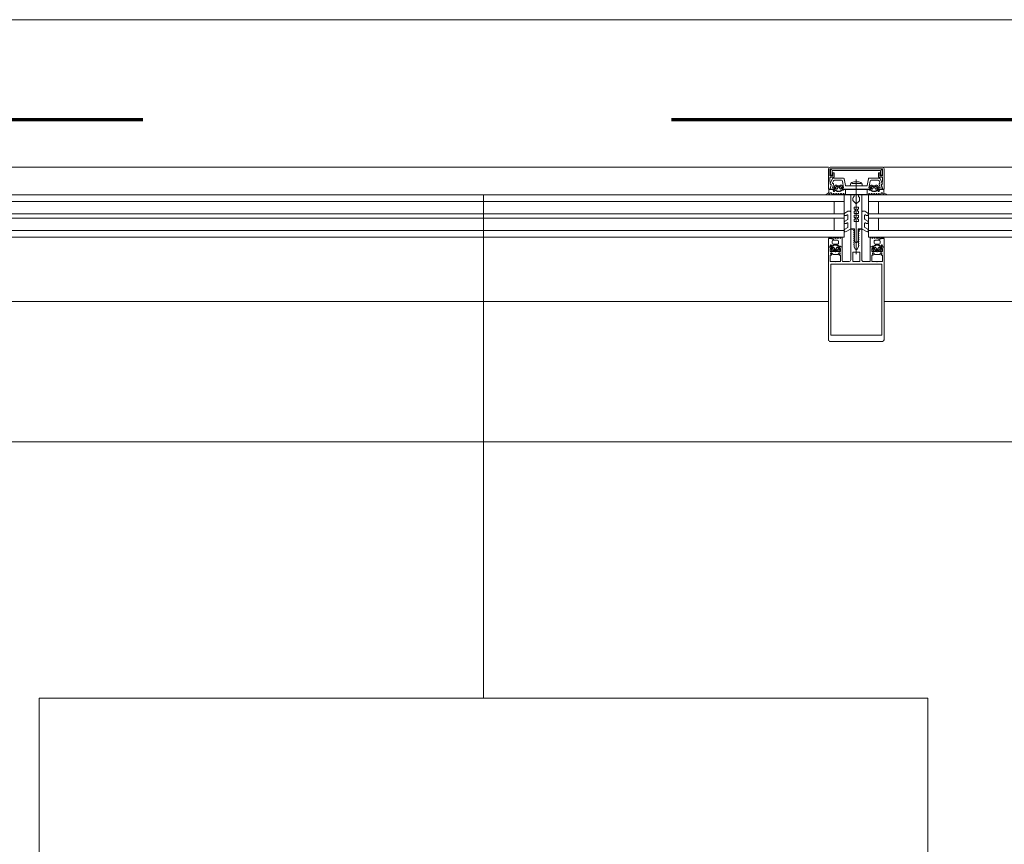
# Model space of a CAD drawing. Header units: centimetres. Extents: x -1737 to 22393, y -8842 to 3838.
# Tile 158 of 174: x 683 to 771, y 3142 to 3216. Entities that reach past the tile are written whole.
import ezdxf

# ---------------------------------------------------------------- set-up
doc = ezdxf.new("R2010")
doc.units = ezdxf.units.CM
doc.linetypes.add('Długa kreska', pattern=[142.875, 95.25, -47.625])
for name, color, linetype, lineweight in [('A-DETL', 90, 'Continuous', 9), ('A-DETL-GENF', 92, 'Continuous', 9), ('A-DETL-THIN', 151, 'Continuous', 9), ('A-GLAZ-CURT', 52, 'Continuous', 13), ('A-GLAZ-CWMG', 51, 'Continuous', 13), ('A-WALL', 113, 'Continuous', 13), ('A-WALL-IDEN', 211, 'Continuous', 13)]:
    doc.layers.add(name, color=color, linetype=linetype, lineweight=lineweight)

# ---------------------------------------------------------------- blocks, each defined once
blk = doc.blocks.new('Schueco_FWS-Glazing - SI_38mm_TripGlz-2507801-3_piętro I __3_90 m_ - stan projektowany')
at = {"layer": 'A-GLAZ-CURT', "lineweight": 9}
for p, q in [((-74.15, 3.8), (74.15, 3.8)), ((-74.15, 0), (-74.15, 3.8)), ((74.15, 3.8), (74.15, 0)), ((74.15, 0), (-74.15, 0))]:
    blk.add_line(p, q, dxfattribs=at)
at = {"layer": 'A-GLAZ-CURT'}
for p, q in [((-74.15, 3.2), (74.15, 3.2)), ((-73.25, 2.1), (-73.25, 3.2)), ((73.25, 2.1), (73.25, 3.2)), ((-74.15, 2.1), (74.15, 2.1)), ((-74.15, 1.7), (74.15, 1.7)), ((-73.25, 0.6), (-73.25, 1.7)), ((73.25, 0.6), (73.25, 1.7)), ((-74.15, 0.6), (74.15, 0.6))]:
    blk.add_line(p, q, dxfattribs=at)
blk = doc.blocks.new('Rectangular Mullion - Schueco_FWS-50-SI_Tran_CovCap-20mm_Tran-55mm-2500766-3_piętro I __3_90 m_ - stan projektowany')
at = {"layer": 'A-GLAZ-CWMG', "lineweight": 9}
for p, q in [((760.377, 3202.558), (905.877, 3202.558)), ((760.377, 3200.068), (905.877, 3200.068)), ((905.877, 3190.458), (760.377, 3190.458))]:
    blk.add_line(p, q, dxfattribs=at)
blk = doc.blocks.new('Schueco_FWS-Glazing - SI_38mm_TripGlz-2507996-3_piętro I __3_90 m_ - stan projektowany')
at = {"layer": 'A-GLAZ-CURT', "lineweight": 9}
for p, q in [((-72.4, 3.8), (72.4, 3.8)), ((-72.4, 0), (-72.4, 3.8)), ((72.4, 3.8), (72.4, 0)), ((72.4, 0), (-72.4, 0))]:
    blk.add_line(p, q, dxfattribs=at)
at = {"layer": 'A-GLAZ-CURT'}
for p, q in [((-72.4, 3.2), (72.4, 3.2)), ((-71.5, 2.1), (-71.5, 3.2)), ((71.5, 2.1), (71.5, 3.2)), ((-72.4, 2.1), (72.4, 2.1)), ((-72.4, 1.7), (72.4, 1.7)), ((-71.5, 0.6), (-71.5, 1.7)), ((71.5, 0.6), (71.5, 1.7)), ((-72.4, 0.6), (72.4, 0.6))]:
    blk.add_line(p, q, dxfattribs=at)
blk = doc.blocks.new('Rectangular Mullion - Schueco_FWS-50-SI_Tran_CovCap-20mm_Tran-55mm-2507772-3_piętro I __3_90 m_ - stan projektowany')
at = {"layer": 'A-GLAZ-CWMG', "lineweight": 9}
for p, q in [((613.377, 3202.558), (755.377, 3202.558)), ((613.377, 3200.068), (755.377, 3200.068)), ((755.377, 3190.458), (613.377, 3190.458))]:
    blk.add_line(p, q, dxfattribs=at)
blk = doc.blocks.new('Rectangular Mullion - SI_CovCap-20mm_Mull-85mm-V10-3_piętro I __3_90 m_ - stan projektowany')
at = {"layer": 'A-DETL-GENF'}
for p, q in [((-2.5, 13.05), (-2.5, 11.668)), ((2.35, 13.2), (-2.35, 13.2)), ((2.5, 11.668), (2.5, 13.05)), ((-2.5, 12.2), (-2.5, 6.54)), ((-2.29, 12.144), (-2.29, 6.54)), ((2.29, 12.2), (2.29, 6.54)), ((2.5, 12.2), (2.5, 6.54)), ((-2.224, 5.235), (-2.118, 5.341)), ((-2.047, 5.37), (-1.713, 5.37)), ((-1.642, 5.341), (-1.536, 5.235)), ((-1.26, 5.95), (-1.26, 4.74)), ((-0.5, 3.15), (-0.5, 5.85)), ((-0.32, 5.21), (-0.32, 5.95)), ((-0.27, 6), (0.27, 6)), ((0, 5.327), (0, -1.394)), ((0.32, 5.95), (0.32, 5.21)), ((0.5, 5.85), (0.5, 3.15)), ((1.26, 4.74), (1.26, 5.95)), ((1.536, 5.235), (1.642, 5.341)), ((1.713, 5.37), (2.047, 5.37)), ((2.118, 5.341), (2.224, 5.235)), ((-2.23, 4.68), (-2.29, 4.68)), ((-2.29, 4.62), (-2.162, 4.62)), ((-2.176, 5.051), (-2.258, 4.954)), ((-2.227, 4.559), (-2.255, 4.51)), ((-2.12, 4.89), (-2.12, 4.77)), ((-2.107, 4.562), (-2.108, 4.577)), ((-1.95, 4.94), (-2.07, 4.94)), ((-2.07, 4.72), (-2.042, 4.72)), ((-2.048, 4.551), (-2.066, 4.54)), ((-1.7, 4.44), (-2.06, 4.44)), ((-2.016, 4.735), (-1.924, 4.895)), ((-1.997, 4.52), (-2.002, 4.533)), ((-1.765, 5), (-1.995, 5)), ((-1.933, 4.522), (-1.948, 4.508)), ((-1.877, 4.504), (-1.885, 4.517)), ((-1.836, 4.895), (-1.744, 4.735)), ((-1.816, 4.523), (-1.826, 4.506)), ((-1.69, 4.94), (-1.81, 4.94)), ((-1.756, 4.521), (-1.767, 4.531)), ((-1.718, 4.72), (-1.69, 4.72)), ((-1.702, 4.556), (-1.707, 4.536)), ((-1.646, 4.568), (-1.659, 4.575)), ((-1.64, 4.77), (-1.64, 4.89)), ((-1.502, 4.954), (-1.584, 5.051)), ((-1.464, 4.68), (-1.529, 4.68)), ((0.27, 5.16), (-0.27, 5.16)), ((1.464, 4.68), (1.529, 4.68)), ((1.502, 4.954), (1.584, 5.051)), ((1.64, 4.77), (1.64, 4.89)), ((1.646, 4.568), (1.659, 4.575)), ((1.69, 4.94), (1.81, 4.94)), ((1.718, 4.72), (1.69, 4.72)), ((1.7, 4.44), (2.06, 4.44)), ((1.702, 4.556), (1.707, 4.536)), ((1.836, 4.895), (1.744, 4.735)), ((1.756, 4.521), (1.767, 4.531)), ((1.765, 5), (1.995, 5)), ((1.816, 4.523), (1.826, 4.506)), ((1.877, 4.504), (1.885, 4.517)), ((2.016, 4.735), (1.924, 4.895)), ((1.933, 4.522), (1.948, 4.508)), ((1.95, 4.94), (2.07, 4.94)), ((1.997, 4.52), (2.002, 4.533)), ((2.07, 4.72), (2.042, 4.72)), ((2.048, 4.551), (2.066, 4.54)), ((2.107, 4.562), (2.108, 4.577)), ((2.12, 4.89), (2.12, 4.77)), ((2.29, 4.62), (2.162, 4.62)), ((2.176, 5.051), (2.258, 4.954)), ((2.227, 4.559), (2.255, 4.51)), ((2.23, 4.68), (2.29, 4.68)), ((-2.48, 3.92), (-2.351, 3.92)), ((-2.476, 3.83), (-2.476, 3.82)), ((-2.355, 3.89), (-2.416, 3.89)), ((-2.31, 3.929), (-2.089, 4.027)), ((-2.16, 4.34), (-2.16, 4.19)), ((-2.06, 4.09), (-1.7, 4.09)), ((-1.843, 3.895), (-1.796, 3.815)), ((-1.744, 3.815), (-1.696, 3.899)), ((-1.625, 3.899), (-1.576, 3.815)), ((-1.6, 4.19), (-1.6, 4.34)), ((-1.524, 3.815), (-1.475, 3.899)), ((-1.404, 3.899), (-1.355, 3.815)), ((-0.21, 3.929), (-0.185, 3.943)), ((-0.185, 3.897), (-0.21, 3.911)), ((-0.175, 3.96), (-0.175, 4.099)), ((-0.075, 4.272), (-0.05, 4.287)), ((0.075, 4.272), (0.05, 4.287)), ((0.175, 3.96), (0.175, 4.099)), ((0.21, 3.929), (0.185, 3.943)), ((0.185, 3.897), (0.21, 3.911)), ((1.404, 3.899), (1.355, 3.815)), ((1.524, 3.815), (1.475, 3.899)), ((1.625, 3.899), (1.576, 3.815)), ((1.6, 4.19), (1.6, 4.34)), ((1.744, 3.815), (1.696, 3.899)), ((2.06, 4.09), (1.7, 4.09)), ((1.843, 3.895), (1.796, 3.815)), ((2.31, 3.929), (2.089, 4.027)), ((2.16, 4.34), (2.16, 4.19)), ((2.48, 3.92), (2.351, 3.92)), ((2.355, 3.89), (2.416, 3.89)), ((2.476, 3.83), (2.476, 3.82)), ((-0.775, 2.94), (-1.038, 3.092)), ((-0.913, 3.308), (-0.525, 3.084)), ((-0.75, 2.571), (-0.75, 2.897)), ((-0.5, 3.041), (-0.5, 1.52)), ((-0.35, 3.1), (-0.45, 3.1)), ((0.45, 3.1), (0.35, 3.1)), ((0.5, 3.041), (0.5, 1.52)), ((0.912, 3.308), (0.525, 3.084)), ((0.75, 2.571), (0.75, 2.897)), ((0.775, 2.94), (1.037, 3.092)), ((-0.775, 2.21), (-1.038, 2.362)), ((-0.913, 2.578), (-0.825, 2.528)), ((-0.913, 1.852), (-0.825, 1.802)), ((-0.75, 1.845), (-0.75, 2.167)), ((0.75, 1.845), (0.75, 2.167)), ((0.775, 2.21), (1.037, 2.362)), ((0.912, 2.578), (0.825, 2.528)), ((0.912, 1.852), (0.825, 1.802)), ((-0.762, 1.477), (-1.038, 1.636)), ((-0.55, 1.47), (-0.737, 1.47)), ((0.55, 1.47), (0.737, 1.47)), ((0.762, 1.477), (1.037, 1.636)), ((-0.3, 0.502), (-0.3, 0.287)), ((0.3, 0.502), (0.3, 0.287)), ((-2.599, -0.001), (-2.687, -0.001)), ((-2.175, -0.018), (-2.263, -0.17)), ((-2.073, -0.102), (-2.124, -0.017)), ((-1.882, -0.42), (-2.01, -0.42)), ((-2.01, -0.48), (-1.95, -0.48)), ((-1.955, -0.017), (-2.005, -0.102)), ((-1.978, -0.754), (-1.896, -0.851)), ((-1.975, -0.31), (-1.947, -0.359)), ((-1.853, -0.102), (-1.903, -0.017)), ((-1.84, -0.69), (-1.84, -0.57)), ((-1.828, -0.377), (-1.827, -0.362)), ((-1.79, -0.52), (-1.762, -0.52)), ((-1.67, -0.74), (-1.79, -0.74)), ((-1.786, -0.34), (-1.768, -0.351)), ((-1.736, -0.017), (-1.785, -0.102)), ((-1.736, -0.535), (-1.644, -0.695)), ((-1.722, -0.333), (-1.717, -0.32)), ((-1.715, -0.8), (-1.485, -0.8)), ((-1.634, -0.103), (-1.684, -0.017)), ((-1.668, -0.308), (-1.653, -0.322)), ((-1.605, -0.317), (-1.597, -0.304)), ((-1.516, -0.017), (-1.565, -0.102)), ((-1.556, -0.695), (-1.464, -0.535)), ((-1.546, -0.306), (-1.536, -0.323)), ((-1.41, -0.74), (-1.53, -0.74)), ((-1.487, -0.331), (-1.476, -0.321)), ((-1.414, -0.103), (-1.464, -0.017)), ((-1.438, -0.52), (-1.41, -0.52)), ((-1.427, -0.336), (-1.422, -0.356)), ((-1.379, -0.375), (-1.366, -0.368)), ((-1.36, -0.57), (-1.36, -0.69)), ((-1.296, -0.017), (-1.345, -0.103)), ((-1.304, -0.851), (-1.222, -0.754)), ((-1.249, -0.48), (-1.184, -0.48)), ((-1.196, -0.098), (-1.244, -0.017)), ((-1.075, -0.016), (-1.123, -0.099)), ((-1.09, -1.449), (-0.982, -0.84)), ((-0.953, -0.815), (-0.025, -0.815)), ((0.025, -0.815), (0.953, -0.815)), ((0.982, -0.84), (1.09, -1.449)), ((1.075, -0.016), (1.123, -0.099)), ((1.249, -0.48), (1.184, -0.48)), ((1.196, -0.098), (1.244, -0.017)), ((1.304, -0.851), (1.222, -0.754)), ((1.296, -0.017), (1.345, -0.103)), ((1.36, -0.57), (1.36, -0.69)), ((1.379, -0.375), (1.366, -0.368)), ((1.438, -0.52), (1.41, -0.52)), ((1.41, -0.74), (1.53, -0.74)), ((1.414, -0.103), (1.464, -0.017)), ((1.427, -0.336), (1.422, -0.356)), ((1.556, -0.695), (1.464, -0.535)), ((1.487, -0.331), (1.476, -0.321)), ((1.715, -0.8), (1.485, -0.8)), ((1.516, -0.017), (1.565, -0.102)), ((1.546, -0.306), (1.536, -0.323)), ((1.605, -0.317), (1.597, -0.304)), ((1.634, -0.103), (1.684, -0.017)), ((1.736, -0.535), (1.644, -0.695)), ((1.668, -0.308), (1.653, -0.322)), ((1.67, -0.74), (1.79, -0.74)), ((1.722, -0.333), (1.717, -0.32)), ((1.736, -0.017), (1.785, -0.102)), ((1.79, -0.52), (1.762, -0.52)), ((1.786, -0.34), (1.768, -0.351)), ((1.828, -0.377), (1.827, -0.362)), ((1.84, -0.69), (1.84, -0.57)), ((1.853, -0.102), (1.903, -0.017)), ((1.882, -0.42), (2.01, -0.42)), ((1.978, -0.754), (1.896, -0.851)), ((1.975, -0.31), (1.947, -0.359)), ((2.01, -0.48), (1.95, -0.48)), ((1.955, -0.017), (2.005, -0.102)), ((2.073, -0.102), (2.124, -0.017)), ((2.175, -0.018), (2.263, -0.17)), ((2.599, -0.001), (2.687, -0.001)), ((-2.344, -1.034), (-2.145, -1.461)), ((-2.32, -1.59), (-2.04, -1.59)), ((-2.055, -1.252), (-2.131, -1.089)), ((-2.1, -1.49), (-1.139, -1.49)), ((-1.342, -1.31), (-1.964, -1.31)), ((0.408, -1.036), (-0.408, -1.036)), ((-0.225, -1.183), (0.225, -1.183)), ((1.139, -1.49), (2.1, -1.49)), ((1.964, -1.31), (1.342, -1.31)), ((2.04, -1.59), (2.32, -1.59)), ((2.131, -1.089), (2.055, -1.252)), ((2.145, -1.461), (2.344, -1.034)), ((2.35, -2.5), (-2.35, -2.5)), ((2.135, -2.195), (-2.135, -2.195)), ((-2.125, -2.345), (2.125, -2.345))]:
    blk.add_line(p, q, dxfattribs=at)
at = {"layer": 'A-DETL-GENF', "flags": 128}
for points in [[(2.29, 11.668), (2.29, 12.62), (-2.29, 12.62), (-2.29, 11.668)], [(-1.905, 5.11), (-2.35, 5.11), (-2.35, 4.84), (-2.23, 4.84), (-2.23, 4.78), (-2.31, 4.7), (-2.5, 4.7), (-2.5, 6.379), (-2.5, 6.7)], [(2.29, 6.7), (2.29, 6.379), (2.29, 6.23), (1.12, 6.23), (-1.12, 6.23), (-2.29, 6.23), (-2.29, 6.379), (-2.29, 6.7)], [(2.5, 6.7), (2.5, 6.379), (2.5, 4.7), (2.31, 4.7), (2.23, 4.78), (2.23, 4.84), (2.35, 4.84), (2.35, 5.11), (1.905, 5.11)], [(-1.905, 6), (-2.35, 6), (-2.35, 5.43), (-2.23, 5.43), (-2.23, 5.37), (-2.295, 5.305)], [(-1.465, 5.305), (-1.53, 5.37), (-1.53, 5.43), (-1.41, 5.43), (-1.41, 6), (-1.855, 6)], [(-0.65, 6), (-1.12, 6), (-1.21, 6)], [(1.21, 6), (1.12, 6), (0.65, 6)], [(1.855, 6), (1.41, 6), (1.41, 5.43), (1.53, 5.43), (1.53, 5.37), (1.465, 5.305)], [(2.295, 5.305), (2.23, 5.37), (2.23, 5.43), (2.35, 5.43), (2.35, 6), (1.905, 6)], [(-2.35, 4.68), (-2.5, 4.68), (-2.5, 3.94)], [(-2.25, 4.909), (-2.2, 4.88), (-2.2, 4.867)], [(-1.31, 4.69), (-1.44, 4.69), (-1.53, 4.78), (-1.53, 4.84), (-1.41, 4.84), (-1.41, 5.11), (-1.855, 5.11)], [(-1.605, 4.62), (-1.475, 4.61), (-1.602, 4.61), (-1.602, 4.594)], [(-1.56, 4.867), (-1.56, 4.88), (-1.51, 4.909)], [(-1.303, 3.815), (-1.26, 3.89), (-1.26, 4.68), (-1.395, 4.68)], [(-0.087, 4.88), (-0.2, 4.684), (-0.2, 4.584), (-0.25, 4.555), (-0.2, 4.526), (-0.2, 4.404), (-0.25, 4.375), (-0.2, 4.346), (-0.2, 4.224), (-0.25, 4.195), (-0.2, 4.166), (-0.2, 4.044), (-0.25, 4.015), (-0.2, 3.986), (-0.2, 3.864), (-0.25, 3.835), (-0.2, 3.806), (-0.2, 3.684), (-0.25, 3.655), (-0.2, 3.626), (-0.2, 3.504), (-0.25, 3.475), (-0.2, 3.446), (-0.2, 3.324), (-0.25, 3.295), (-0.25, 3.2)], [(0.25, 3.2), (0.2, 3.229), (0.2, 3.351), (0.25, 3.38), (0.2, 3.409), (0.2, 3.531), (0.25, 3.56), (0.2, 3.589), (0.2, 3.711), (0.25, 3.74), (0.2, 3.769), (0.2, 3.891), (0.25, 3.92), (0.2, 3.949), (0.2, 4.071), (0.25, 4.1), (0.2, 4.129), (0.2, 4.251), (0.25, 4.28), (0.2, 4.309), (0.2, 4.431), (0.25, 4.46), (0.2, 4.489), (0.2, 4.684), (0.087, 4.88)], [(1.303, 3.815), (1.26, 3.89), (1.26, 4.68), (1.395, 4.68)], [(1.855, 5.11), (1.41, 5.11), (1.41, 4.84), (1.53, 4.84), (1.53, 4.78), (1.44, 4.69), (1.31, 4.69)], [(1.605, 4.62), (1.475, 4.61), (1.602, 4.61), (1.602, 4.594)], [(1.56, 4.867), (1.56, 4.88), (1.51, 4.909)], [(2.25, 4.909), (2.2, 4.88), (2.2, 4.867)], [(2.35, 4.68), (2.5, 4.68), (2.5, 3.94)], [(-0.2, 0.113), (-0.2, 0), (-0.5, 0), (-0.5, 3.07), (-0.175, 3.07), (-0.175, 3.88)], [(-0.264, 0.578), (0, 0.8), (0, 1.1), (-0.2, 1.1), (-0.2, 1.3), (-0.1, 1.3), (-0.1, 1.466), (-0.2, 1.466), (-0.2, 1.666), (0, 1.666), (0, 1.833), (-0.2, 1.833), (-0.2, 2.033), (-0.1, 2.033), (-0.1, 2.2), (-0.2, 2.2), (-0.2, 2.4), (0, 2.4), (0, 4.3), (0, 2.4), (0.2, 2.4), (0.2, 2.2), (0.1, 2.2), (0.1, 2.033), (0.2, 2.033), (0.2, 1.833), (0, 1.833), (0, 1.666), (0.2, 1.666), (0.2, 1.466), (0.1, 1.466), (0.1, 1.3), (0.2, 1.3), (0.2, 1.1), (0, 1.1), (0, 0.8), (0.264, 0.578)], [(0.2, 0.113), (0.2, 0), (0.5, 0), (0.5, 3.07), (0.175, 3.07), (0.175, 3.88)], [(-2.5, -2.35), (-2.5, -0.5), (-2.39, -0.5), (-2.273, -0.858)], [(-2.48, -0.211), (-2.48, -0.48), (-2.07, -0.48)], [(-2.058, -0.934), (-2.136, -0.64), (-1.95, -0.64), (-1.95, -0.58), (-2.03, -0.5), (-2.35, -0.5), (-2.25, -0.874)], [(-1.92, -0.667), (-1.92, -0.68), (-1.97, -0.709)], [(-1.203, -0.42), (-1.325, -0.42), (-1.322, -0.394), (-1.195, -0.41)], [(-1.23, -0.709), (-1.28, -0.68), (-1.28, -0.667)], [(1.244, -1.227), (1.14, -0.64), (1.25, -0.64), (1.25, -0.58), (1.17, -0.5), (-1.17, -0.5), (-1.25, -0.58), (-1.25, -0.64), (-1.14, -0.64), (-1.244, -1.227)], [(-1.115, -0.48), (-0.98, -0.48), (-0.98, -0.09), (-1.023, -0.016)], [(0.52, -0.974), (0.54, -0.821), (-0.54, -0.821), (-0.52, -0.974)], [(1.115, -0.48), (0.98, -0.48), (0.98, -0.09), (1.023, -0.016)], [(1.203, -0.42), (1.325, -0.42), (1.322, -0.394), (1.195, -0.41)], [(1.23, -0.709), (1.28, -0.68), (1.28, -0.667)], [(1.92, -0.667), (1.92, -0.68), (1.97, -0.709)], [(2.25, -0.874), (2.35, -0.5), (2.03, -0.5), (1.95, -0.58), (1.95, -0.64), (2.136, -0.64), (2.058, -0.934)], [(2.48, -0.211), (2.48, -0.48), (2.07, -0.48)], [(2.273, -0.858), (2.39, -0.5), (2.5, -0.5), (2.5, -2.35)], [(-2.34, -1.001), (-2.34, -1.106), (-2.37, -1.224), (-2.37, -1.539)], [(-1.99, -1.64), (-1.99, -1.99), (-2.12, -1.99), (-2.12, -1.72), (-2.37, -1.72), (-2.37, -2.35), (2.37, -2.35), (2.37, -1.72), (2.12, -1.72), (2.12, -1.99), (1.99, -1.99), (1.99, -1.64)], [(2.37, -1.54), (2.37, -1.224), (2.34, -1.106), (2.34, -1.001)], [(-2.185, -2.145), (-2.185, -1.785), (-2.325, -1.785), (-2.325, -2.145)], [(2.325, -2.145), (2.325, -1.785), (2.185, -1.785), (2.185, -2.145)]]:
    blk.add_lwpolyline(points, dxfattribs=at)
for points in [[(0.97, 0), (-0.97, 0), (-0.97, -0.04), (0.97, -0.04)], [(0.97, -0.04), (-0.97, -0.04), (-0.97, -0.49), (0.97, -0.49)]]:
    blk.add_lwpolyline(points, close=True, dxfattribs=at)
at = {"layer": 'A-DETL-GENF'}
for centre, radius, start, end in [((-2.35, 13.05), 0.15, 90, 180), ((2.35, 13.05), 0.15, 360, 90), ((-2.047, 5.27), 0.1, 90, 135), ((-1.88, 5.994), 0.0256, 12.68038, 167.31962), ((-1.713, 5.27), 0.1, 45, 90), ((-1.21, 5.95), 0.05, 90, 180), ((-0.65, 5.85), 0.15, 360, 90), ((-0.27, 5.95), 0.05, 90, 180), ((0.27, 5.95), 0.05, 0, 90), ((0.65, 5.85), 0.15, 90, 180), ((1.21, 5.95), 0.05, 0, 90), ((1.713, 5.27), 0.1, 90, 135), ((1.88, 5.994), 0.0256, 12.68038, 167.31962), ((2.047, 5.27), 0.1, 45, 90), ((-2.29, 4.555), 0.065, 89.99777, 269.99777), ((-2.32, 4.68), 0.03, 179.99777, 359.99777), ((-2.259, 5.27), 0.05, 135, 315), ((-2.29, 4.53), 0.04, 269.99776, 330.00403), ((-2.235, 4.935), 0.03, 140.00808, 239.99285), ((-2.23, 4.71), 0.03, 270.90298, 359.97925), ((-2.141, 4.509), 0.1, 90.82493, 149.9955), ((-1.896, 4.789), 0.314, 165.49565, 194.4999), ((-2.115, 5), 0.08, 22.61338, 140.0011), ((-2.162, 4.57), 0.05, 54.91989, 89.99777), ((-2.06, 4.34), 0.1, 89.99777, 179.99777), ((-2.142, 4.575), 0.0339, 3.00029, 90.81949), ((-1.88, 4.971), 0.44, 234.91989, 305.83899), ((-2.07, 4.89), 0.05, 89.98769, 180.00786), ((-2.07, 4.77), 0.05, 179.98752, 270.00803), ((-2.08, 4.564), 0.0272, 183.01247, 299.98678), ((-2.032, 4.523), 0.0316, 18.00109, 119.99075), ((-2.042, 4.75), 0.03, 269.98568, 330.00421), ((-1.995, 5.05), 0.05, 202.62016, 269.99744), ((-1.969, 4.529), 0.03, 197.99688, 314.99724), ((-1.95, 4.91), 0.03, 329.99533, 90.00419), ((-1.911, 4.499), 0.0316, 32.98734, 135.00678), ((-1.88, 5.104), 0.0256, 12.68038, 167.31962), ((-1.852, 4.521), 0.03, 212.99923, 329.99752), ((-1.81, 4.91), 0.03, 89.99649, 209.99508), ((-1.788, 4.507), 0.0316, 48.0004, 149.99518), ((-1.765, 5.05), 0.05, 269.99658, 337.37691), ((-1.736, 4.543), 0.03, 227.99493, 345.0023), ((-1.718, 4.75), 0.03, 209.99278, 270.00843), ((-1.645, 5), 0.08, 40.00084, 157.37501), ((-1.673, 4.548), 0.03, 63.00095, 164.9963), ((-1.7, 4.34), 0.1, 359.99777, 89.99777), ((-1.69, 4.89), 0.05, 0.00696, 89.98859), ((-1.69, 4.77), 0.05, 270.00681, 359.98874), ((-1.632, 4.594), 0.03, 243.00676, 359.9866), ((-1.605, 4.59), 0.03, 89.99777, 125.83899), ((-1.864, 4.789), 0.314, 346.80025, 14.48077), ((-1.529, 4.71), 0.03, 166.80025, 269.99777), ((-1.501, 5.27), 0.05, 225, 45), ((-1.525, 4.935), 0.03, 299.99606, 40.00909), ((-1.483, 4.653), 0.033, 269.99779, 54.90771), ((-1.475, 4.66), 0.05, 269.98893, 352.8241), ((-1.395, 4.65), 0.03, 90.00076, 172.80928), ((-1.31, 4.74), 0.05, 270, 0), ((-0.27, 5.21), 0.05, 180, 270), ((0, 4.83), 0.1, 30, 150), ((0.27, 5.21), 0.05, 270, 0), ((1.31, 4.74), 0.05, 180, 270), ((1.395, 4.65), 0.03, 7.19072, 89.99924), ((1.475, 4.66), 0.05, 187.1759, 270.01107), ((1.483, 4.653), 0.033, 125.09229, 270.00221), ((1.501, 5.27), 0.05, 135, 315), ((1.525, 4.935), 0.03, 139.99091, 240.00394), ((1.529, 4.71), 0.03, 270.00223, 13.19975), ((1.864, 4.789), 0.314, 165.51923, 193.19975), ((1.645, 5), 0.08, 22.62499, 139.99916), ((1.7, 4.34), 0.1, 90.00223, 180.00223), ((1.632, 4.594), 0.03, 180.0134, 296.99324), ((1.605, 4.59), 0.03, 54.16101, 90.00223), ((1.88, 4.971), 0.44, 234.16101, 305.08011), ((1.69, 4.89), 0.05, 90.01141, 179.99304), ((1.69, 4.77), 0.05, 180.01126, 269.99319), ((1.673, 4.548), 0.03, 15.0037, 116.99905), ((1.736, 4.543), 0.03, 194.9977, 312.00507), ((1.718, 4.75), 0.03, 269.99157, 330.00722), ((1.765, 5.05), 0.05, 202.62309, 270.00342), ((1.788, 4.507), 0.0316, 30.00482, 131.9996), ((1.81, 4.91), 0.03, 330.00492, 90.00351), ((1.852, 4.521), 0.03, 210.00248, 327.00077), ((1.88, 5.104), 0.0256, 12.68038, 167.31962), ((1.911, 4.499), 0.0316, 44.99322, 147.01266), ((1.95, 4.91), 0.03, 89.99581, 210.00467), ((1.969, 4.529), 0.03, 225.00276, 342.00312), ((1.995, 5.05), 0.05, 270.00256, 337.37984), ((2.032, 4.523), 0.0316, 60.00925, 161.99891), ((2.042, 4.75), 0.03, 209.99579, 270.01432), ((2.115, 5), 0.08, 39.9989, 157.38662), ((2.06, 4.34), 0.1, 0.00223, 90.00223), ((2.08, 4.564), 0.0272, 240.01322, 356.98753), ((2.07, 4.89), 0.05, 359.99214, 90.01231), ((2.07, 4.77), 0.05, 269.99197, 0.01248), ((2.142, 4.575), 0.0339, 89.18051, 176.99971), ((2.162, 4.57), 0.05, 90.00223, 125.08011), ((2.141, 4.509), 0.1, 30.0045, 89.17507), ((1.896, 4.789), 0.314, 345.5001, 14.50435), ((2.23, 4.71), 0.03, 180.02075, 269.09702), ((2.259, 5.27), 0.05, 225, 45), ((2.235, 4.935), 0.03, 300.00715, 39.99192), ((2.29, 4.53), 0.04, 209.99597, 270.00224), ((2.32, 4.68), 0.03, 180.00223, 0.00223), ((2.29, 4.555), 0.065, 270.00223, 90.00223), ((-2.48, 3.94), 0.02, 180.00608, 269.99384), ((-2.416, 3.83), 0.06, 89.9876, 180.01014), ((-2.456, 3.82), 0.02, 179.95979, 270.02046), ((-2.389, 4.87), 1.07, 270.00664, 296.65796), ((-2.355, 4.52), 0.63, 269.99813, 298.0699), ((-2.351, 4.02), 0.1, 270.0023, 293.99157), ((-2.06, 4.19), 0.1, 179.99777, 269.99777), ((-2.075, 3.995), 0.035, 298.07257, 113.99619), ((-1.886, 3.868), 0.051, 31.80471, 116.6592), ((-1.77, 3.83), 0.03, 209.99417, 330.00137), ((-1.7, 4.19), 0.1, 269.99777, 359.99777), ((-1.66, 3.879), 0.041, 29.99628, 149.99927), ((-1.55, 3.83), 0.03, 209.99417, 330.00137), ((-1.44, 3.879), 0.041, 30.003, 149.99255), ((-1.329, 3.83), 0.03, 209.99417, 330.00137), ((-0.205, 3.92), 0.01, 120.03025, 239.98023), ((-0.195, 3.96), 0.02, 300.03025, 360), ((-0.195, 3.88), 0.02, 360, 59.98023), ((0.025, 4.099), 0.2, 120, 180), ((0, 4.2), 0.1, 90, 120), ((0, 4.2), 0.1, 60, 90), ((-0.025, 4.099), 0.2, 360, 60), ((0.195, 3.96), 0.02, 180, 239.96975), ((0.195, 3.88), 0.02, 120.01977, 180), ((0.205, 3.92), 0.01, 300.01977, 59.96975), ((1.329, 3.83), 0.03, 209.99863, 330.00583), ((1.44, 3.879), 0.041, 30.00745, 149.997), ((1.55, 3.83), 0.03, 209.99863, 330.00583), ((1.7, 4.19), 0.1, 180.00223, 270.00223), ((1.66, 3.879), 0.041, 30.00073, 150.00372), ((1.77, 3.83), 0.03, 209.99863, 330.00583), ((1.886, 3.868), 0.051, 63.3408, 148.19529), ((2.389, 4.87), 1.07, 243.34204, 269.99336), ((2.075, 3.995), 0.035, 66.00381, 241.92743), ((2.355, 4.52), 0.63, 241.9301, 270.00187), ((2.06, 4.19), 0.1, 270.00223, 0.00223), ((2.351, 4.02), 0.1, 246.00843, 269.9977), ((2.416, 3.83), 0.06, 359.98986, 90.0124), ((2.456, 3.82), 0.02, 269.97954, 0.04021), ((2.48, 3.94), 0.02, 270.00616, 359.99392), ((-0.975, 3.2), 0.125, 60, 240), ((-0.8, 2.897), 0.05, 360, 60), ((-0.55, 3.041), 0.05, 0, 60), ((-0.45, 3.15), 0.05, 180, 270), ((-0.35, 3.2), 0.1, 270, 0), ((0.35, 3.2), 0.1, 180, 270), ((0.45, 3.15), 0.05, 270, 360), ((0.55, 3.041), 0.05, 120, 180), ((0.8, 2.897), 0.05, 120, 180), ((0.975, 3.2), 0.125, 300, 120), ((-0.975, 2.47), 0.125, 60, 240), ((-0.975, 1.744), 0.125, 60, 240), ((-0.8, 2.571), 0.05, 240, 360), ((-0.8, 1.845), 0.05, 240, 0), ((-0.8, 2.167), 0.05, 0, 60), ((0.8, 2.571), 0.05, 180, 300), ((0.8, 2.167), 0.05, 120, 180), ((0.8, 1.845), 0.05, 180, 300), ((0.975, 2.47), 0.125, 300, 120), ((0.975, 1.744), 0.125, 300, 120), ((-0.737, 1.52), 0.05, 240, 270), ((-0.55, 1.52), 0.05, 270, 360), ((0.55, 1.52), 0.05, 180, 270), ((0.737, 1.52), 0.05, 270, 300), ((-0.2, 0.502), 0.1, 130, 180), ((-0.2, 0.287), 0.1, 180, 240), ((-0.3, 0.113), 0.1, 360, 60), ((0.3, 0.113), 0.1, 120, 180), ((0.2, 0.287), 0.1, 300, 360), ((0.2, 0.502), 0.1, 0, 50), ((-2.687, -0.031), 0.03, 89.9022, 261.64334), ((-2.733, -0.343), 0.286, 27.59211, 81.64334), ((-2.599, -0.201), 0.2, 80.45454, 89.9022), ((-2.614, -0.291), 0.291, 25.36369, 80.45454), ((-2.306, -0.145), 0.05, 205.36369, 330.16485), ((-2.34, -0.88), 0.07, 300.00644, 18), ((-2.308, -0.89), 0.06, 278.44171, 15), ((-2.149, -0.033), 0.03, 30.71536, 150.16485), ((-2.01, -0.355), 0.065, 90, 270), ((-2.039, -0.078), 0.0417, 215.13204, 324.86796), ((-2.04, -0.48), 0.03, 0, 180), ((-2.01, -0.33), 0.04, 29.99374, 90.00001), ((-1.955, -0.735), 0.03, 120.00493, 219.98969), ((-1.929, -0.032), 0.03, 30.58867, 149.53464), ((-1.95, -0.51), 0.03, 0.01852, 89.09479), ((-1.861, -0.309), 0.1, 210.00227, 269.17284), ((-1.616, -0.589), 0.314, 165.49788, 194.50212), ((-1.835, -0.8), 0.08, 219.99668, 337.38439), ((-1.882, -0.37), 0.05, 270, 305.07788), ((-1.862, -0.375), 0.0339, 269.17829, 356.99749), ((-1.819, -0.078), 0.0415, 215.01205, 324.98795), ((-1.6, -0.771), 0.44, 54.15879, 125.07788), ((-1.79, -0.57), 0.05, 89.98974, 180.01026), ((-1.79, -0.69), 0.05, 179.98992, 270.01008), ((-1.8, -0.364), 0.0272, 60.01099, 176.9853), ((-1.752, -0.323), 0.0316, 240.00703, 341.99669), ((-1.762, -0.55), 0.03, 29.99356, 90.01209), ((-1.715, -0.85), 0.05, 90.00034, 157.37761), ((-1.71, -0.032), 0.03, 30.14481, 149.53463), ((-1.689, -0.329), 0.03, 45.00054, 162.0009), ((-1.67, -0.71), 0.03, 269.99358, 30.00244), ((-1.631, -0.299), 0.0316, 224.99099, 327.01044), ((-1.6, -0.077), 0.043, 217.84365, 323.82344), ((-1.572, -0.321), 0.03, 30.00025, 146.99854), ((-1.53, -0.71), 0.03, 150.00269, 270.00128), ((-1.508, -0.307), 0.0316, 210.00259, 311.99738), ((-1.49, -0.032), 0.03, 30.34487, 149.53462), ((-1.485, -0.85), 0.05, 22.62086, 90.00119), ((-1.456, -0.343), 0.03, 14.99548, 132.00284), ((-1.438, -0.55), 0.03, 89.98935, 150.005), ((-1.365, -0.8), 0.08, 202.62277, 319.99694), ((-1.393, -0.348), 0.03, 195.00147, 296.99683), ((-1.38, -0.079), 0.0419, 215.46653, 324.69988), ((-1.41, -0.57), 0.05, 0.00904, 89.99096), ((-1.41, -0.69), 0.05, 270.00918, 359.99082), ((-1.352, -0.394), 0.03, 0.01117, 116.99101), ((-1.325, -0.39), 0.03, 234.15879, 270), ((-1.27, -0.033), 0.03, 30.34457, 149.76853), ((-1.584, -0.589), 0.314, 345.517, 13.19753), ((-1.249, -0.51), 0.03, 90, 193.19753), ((-1.245, -0.735), 0.03, 319.98868, 60.00171), ((-1.203, -0.453), 0.033, 305.09006, 89.99998), ((-1.159, -0.08), 0.0416, 206.95413, 331.56801), ((-1.195, -0.46), 0.05, 7.17367, 90.00885), ((-1.115, -0.45), 0.03, 187.1885, 269.99701), ((-1.049, -0.031), 0.03, 29.79649, 150.13199), ((-0.953, -0.845), 0.03, 90, 170), ((0, -0.821), 0.0256, 12.68038, 167.31962), ((0.953, -0.845), 0.03, 10, 90), ((1.049, -0.031), 0.03, 29.86801, 150.20351), ((1.115, -0.45), 0.03, 270.00299, 352.8115), ((1.159, -0.08), 0.0416, 208.43199, 333.04587), ((1.195, -0.46), 0.05, 89.99115, 172.82633), ((1.203, -0.453), 0.033, 90.00002, 234.90994), ((1.245, -0.735), 0.03, 119.99829, 220.01132), ((1.27, -0.033), 0.03, 30.23147, 149.65543), ((1.249, -0.51), 0.03, 346.80247, 90), ((1.584, -0.589), 0.314, 166.80247, 194.483), ((1.365, -0.8), 0.08, 220.00306, 337.37723), ((1.352, -0.394), 0.03, 63.00899, 179.98883), ((1.325, -0.39), 0.03, 270, 305.84121), ((1.6, -0.771), 0.44, 54.92212, 125.84121), ((1.38, -0.079), 0.0419, 215.30012, 324.53347), ((1.41, -0.57), 0.05, 90.00904, 179.99096), ((1.41, -0.69), 0.05, 180.00918, 269.99082), ((1.393, -0.348), 0.03, 243.00317, 344.99853), ((1.456, -0.343), 0.03, 47.99716, 165.00452), ((1.438, -0.55), 0.03, 29.995, 90.01065), ((1.485, -0.85), 0.05, 89.99881, 157.37914), ((1.49, -0.032), 0.03, 30.46538, 149.65513), ((1.508, -0.307), 0.0316, 228.00262, 329.99741), ((1.53, -0.71), 0.03, 269.99872, 29.99731), ((1.572, -0.321), 0.03, 33.00146, 149.99975), ((1.6, -0.077), 0.043, 216.17656, 322.15635), ((1.631, -0.299), 0.0316, 212.98956, 315.00901), ((1.67, -0.71), 0.03, 149.99756, 270.00642), ((1.689, -0.329), 0.03, 17.9991, 134.99946), ((1.71, -0.032), 0.03, 30.46537, 149.85519), ((1.715, -0.85), 0.05, 22.62239, 89.99966), ((1.752, -0.323), 0.0316, 198.00331, 299.99297), ((1.762, -0.55), 0.03, 89.98791, 150.00644), ((1.835, -0.8), 0.08, 202.61561, 320.00332), ((1.819, -0.078), 0.0415, 215.01205, 324.98795), ((1.8, -0.364), 0.0272, 3.0147, 119.98901), ((1.79, -0.57), 0.05, 359.98974, 90.01026), ((1.79, -0.69), 0.05, 269.98992, 0.01008), ((1.862, -0.375), 0.0339, 183.00251, 270.82171), ((1.882, -0.37), 0.05, 234.92212, 270), ((1.861, -0.309), 0.1, 270.82716, 329.99773), ((1.929, -0.032), 0.03, 30.46536, 149.41133), ((1.95, -0.51), 0.03, 90.90521, 179.98148), ((1.616, -0.589), 0.314, 345.49788, 14.50212), ((1.955, -0.735), 0.03, 320.01031, 59.99507), ((2.01, -0.33), 0.04, 89.99999, 150.00626), ((2.039, -0.078), 0.0417, 215.13204, 324.86796), ((2.01, -0.355), 0.065, 270, 90), ((2.04, -0.48), 0.03, 0, 180), ((2.149, -0.033), 0.03, 29.83515, 149.28464), ((2.308, -0.89), 0.06, 165, 261.55829), ((2.306, -0.145), 0.05, 209.83515, 334.63631), ((2.34, -0.88), 0.07, 162, 239.99829), ((2.614, -0.291), 0.291, 99.54546, 154.63631), ((2.733, -0.343), 0.286, 98.35666, 152.40789), ((2.599, -0.201), 0.2, 90.0978, 99.54546), ((2.687, -0.031), 0.03, 278.35666, 90.0978), ((-2.319, -1.539), 0.0512, 180.57094, 268.64822), ((-2.29, -1.009), 0.06, 98.44171, 205), ((-2.27, -1.001), 0.07, 120.00644, 180), ((-2.1, -1.44), 0.05, 205, 270), ((-2.077, -1.064), 0.06, 108.81925, 205), ((-2.116, -0.95), 0.06, 288.81925, 15), ((-1.964, -1.21), 0.1, 205, 270), ((-2.04, -1.64), 0.05, 0.00001, 90.0001), ((-1.342, -1.21), 0.1, 270, 350), ((-1.139, -1.44), 0.05, 270, 350), ((-0.307, -0.921), 0.22, 193.97065, 242.72797), ((0, -0.291), 0.921, 243.70777, 255.82838), ((0, -0.291), 0.92, 284.16828, 296.29299), ((0.307, -0.921), 0.22, 297.27461, 346.02676), ((1.139, -1.44), 0.05, 190, 270), ((1.342, -1.21), 0.1, 190, 270), ((1.964, -1.21), 0.1, 270, 335), ((2.04, -1.64), 0.05, 89.99812, 180.00166), ((2.116, -0.95), 0.06, 165, 251.18075), ((2.077, -1.064), 0.06, 335, 71.18075), ((2.1, -1.44), 0.05, 270, 335), ((2.29, -1.009), 0.06, 335, 81.55829), ((2.27, -1.001), 0.07, 0, 59.99829), ((2.32, -1.54), 0.0498, 269.82624, 0.17354), ((-2.35, -2.35), 0.15, 179.99376, 270.0062), ((-2.125, -2.145), 0.2, 179.97179, 270.0352), ((-2.135, -2.145), 0.0499, 179.87955, 270.02248), ((2.125, -2.144), 0.2, 270.02951, 359.97227), ((2.135, -2.144), 0.0501, 270.08749, 359.93358), ((2.35, -2.35), 0.15, 270.04937, 359.95063)]:
    blk.add_arc(centre, radius, start, end, dxfattribs=at)
blk = doc.blocks.new('ET sciana_AT7 - 10mm-2270614-3_piętro I __3_90 m_ - stan projektowany')
at = {"layer": 'A-WALL-IDEN'}
for p, q in [((-0.4, 0.196875), (0.4, 0.196875)), ((-0.4, -0.203125), (-0.4, 0.196875)), ((0.4, 0.196875), (0.4, -0.203125)), ((-0.4, -0.203125), (0.4, -0.203125))]:
    blk.add_line(p, q, dxfattribs=at)

msp = doc.modelspace()

# ---------------------------------------------------------------- linework, layer by layer
at = {"layer": 'A-DETL', "linetype": 'Długa kreska', "lineweight": 70}
msp.add_line((598.377, 3206.826), (1658.377, 3206.826), dxfattribs=at)
at = {"layer": 'A-DETL-THIN'}
msp.add_line((607.377, 3215.826), (1641.377, 3215.826), dxfattribs=at)
at = {"layer": 'A-WALL'}
msp.add_line((1167.377, 3177.826), (608.377, 3177.826), dxfattribs=at)
at = {"layer": 'A-WALL-IDEN'}
msp.add_line((724.307, 3200.058), (724.307, 3154.752), dxfattribs=at)

# ---------------------------------------------------------------- block references
at = {"layer": 'A-GLAZ-CURT', "lineweight": 9, "rotation": 180}
for name, p in [('Schueco_FWS-Glazing - SI_38mm_TripGlz-2507996-3_piętro I __3_90 m_ - stan projektowany', (684.377, 3200.058)), ('Schueco_FWS-Glazing - SI_38mm_TripGlz-2507801-3_piętro I __3_90 m_ - stan projektowany', (833.127, 3200.058))]:
    msp.add_blockref(name, p, dxfattribs=at)
at = {"layer": 'A-GLAZ-CWMG', "lineweight": 9}
for name in ['Rectangular Mullion - Schueco_FWS-50-SI_Tran_CovCap-20mm_Tran-55mm-2507772-3_piętro I __3_90 m_ - stan projektowany', 'Rectangular Mullion - Schueco_FWS-50-SI_Tran_CovCap-20mm_Tran-55mm-2500766-3_piętro I __3_90 m_ - stan projektowany']:
    msp.add_blockref(name, (0, 0), dxfattribs=at)
at = {"layer": 'A-GLAZ-CWMG', "lineweight": 9, "rotation": 180}
msp.add_blockref('Rectangular Mullion - SI_CovCap-20mm_Mull-85mm-V10-3_piętro I __3_90 m_ - stan projektowany', (757.877, 3200.058), dxfattribs=at)
at = {"layer": 'A-WALL-IDEN', "xscale": 99.99999999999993, "yscale": 99.99999999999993, "zscale": 99.99999999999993}
msp.add_blockref('ET sciana_AT7 - 10mm-2270614-3_piętro I __3_90 m_ - stan projektowany', (724.307, 3135.065), dxfattribs=at)

doc.saveas('drawing.dxf')
